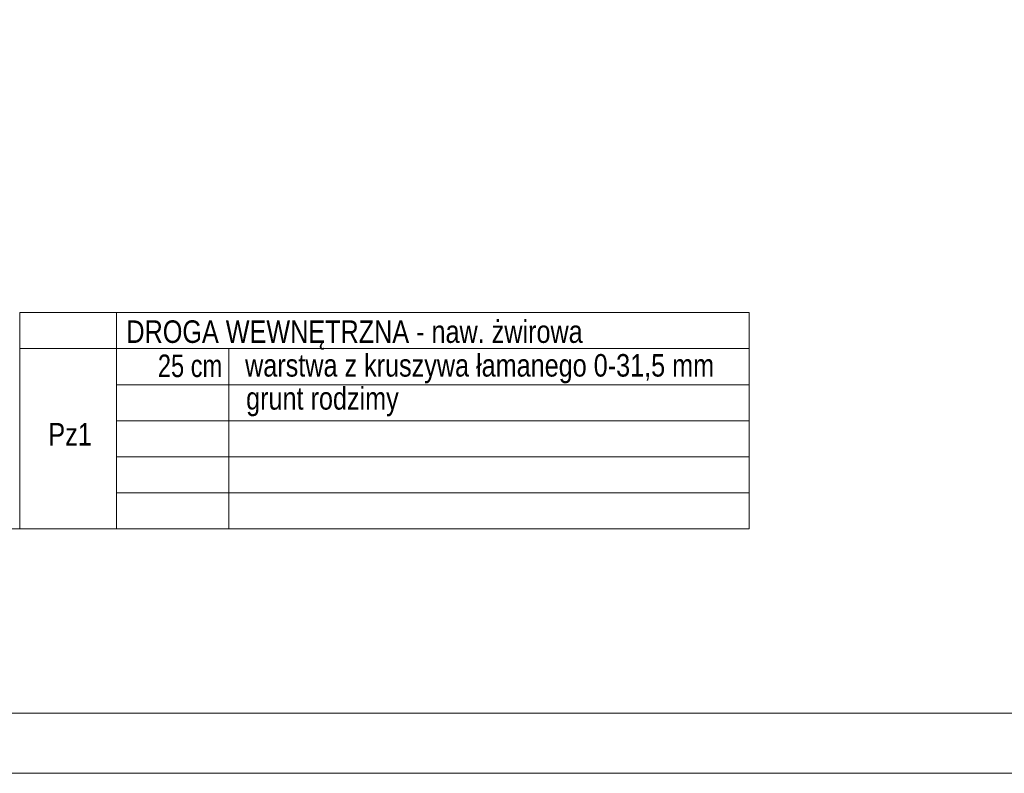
# Model space of a CAD drawing. Header units: inches. Extents: x 43593 to 117387, y -66787 to -26237.
# Tile 38 of 256: x 50073 to 50892, y -35222 to -34595. Entities that reach past the tile are written whole.
import ezdxf
from ezdxf.enums import TextEntityAlignment as Align

# ---------------------------------------------------------------- set-up
doc = ezdxf.new("R2010")
doc.units = ezdxf.units.IN
doc.header["$MEASUREMENT"] = 0
doc.layers.add('A--tabelka rysunku', color=7, linetype='Continuous', lineweight=0)
doc.layers.add('A0-tabelka', color=7, linetype='Continuous', lineweight=0)
doc.styles.add('1-50', font='arial.ttf', dxfattribs={"width": 0.75, "height": 12.5})
doc.styles.get("Standard").update_dxf_attribs({"font": 'arial.ttf', "width": 0.75})

msp = doc.modelspace()

# ---------------------------------------------------------------- linework, layer by layer
at = {"layer": 'A--tabelka rysunku', "linetype": 'Continuous'}
for points in [[(47792.917, -35221.83), (51992.917, -35221.83), (51992.917, -32251.83), (47792.917, -32251.83)], [(47982.917, -35171.83), (51942.917, -35171.83), (51942.917, -32301.83), (47982.917, -32301.83)]]:
    msp.add_lwpolyline(points, close=True, dxfattribs=at)
at = {"layer": 'A0-tabelka', "lineweight": 5}
for p, q in [((50072.915, -35018.516), (50072.915, -34838.516)), ((50679.666, -34838.516), (50072.915, -34838.516)), ((50153.297, -34868.516), (50153.297, -34838.516)), ((50679.666, -35018.516), (50679.666, -34838.516)), ((50679.666, -34868.516), (50072.915, -34868.516)), ((50679.666, -34868.516), (50072.915, -34868.516)), ((50153.297, -35018.516), (50153.297, -34868.516)), ((50679.666, -34868.516), (50153.297, -34868.516)), ((50246.73, -35018.516), (50246.73, -34868.516)), ((50679.666, -34898.516), (50153.297, -34898.516)), ((50679.666, -34928.516), (50153.297, -34928.516)), ((50679.666, -34958.516), (50153.297, -34958.516)), ((50679.666, -34988.516), (50153.297, -34988.516)), ((50072.915, -35018.516), (49466.165, -35018.516)), ((50072.915, -35018.516), (49466.165, -35018.516)), ((50679.666, -35018.516), (50072.915, -35018.516)), ((50679.666, -35018.516), (50072.915, -35018.516)), ((50679.666, -35018.516), (50072.915, -35018.516))]:
    msp.add_line(p, q, dxfattribs=at)

# ---------------------------------------------------------------- texts
at = {"layer": 'A0-tabelka', "lineweight": 5, "width": 0.8}
msp.add_text(' DROGA WEWNĘTRZNA - naw. żwirowa', height=18.75, dxfattribs=at).set_placement((50155.843, -34844.986), align=Align.TOP_LEFT)
at = {"layer": 'A0-tabelka', "lineweight": 5, "style": '1-50', "width": 0.8}
for s, p in [('warstwa z kruszywa łamanego 0-31,5 mm', (50260.376, -34873.018)), ('grunt rodzimy', (50261.236, -34900.488))]:
    msp.add_text(s, height=18.75, dxfattribs=at).set_placement(p, align=Align.TOP_LEFT)
at = {"layer": 'A0-tabelka', "lineweight": 5, "width": 0.8}
msp.add_text('Pz1', height=18.75, dxfattribs=at).set_placement((50114.809, -34930.359), align=Align.TOP_CENTER)
at = {"layer": 'A0-tabelka', "lineweight": 5, "insert": (50126.717, -34873.414), "char_height": 18.75, "width": 114.61802, "attachment_point": 1, "style": '1-50'}
msp.add_mtext('\\pxqr;25 cm', dxfattribs=at)

doc.saveas('drawing.dxf')
